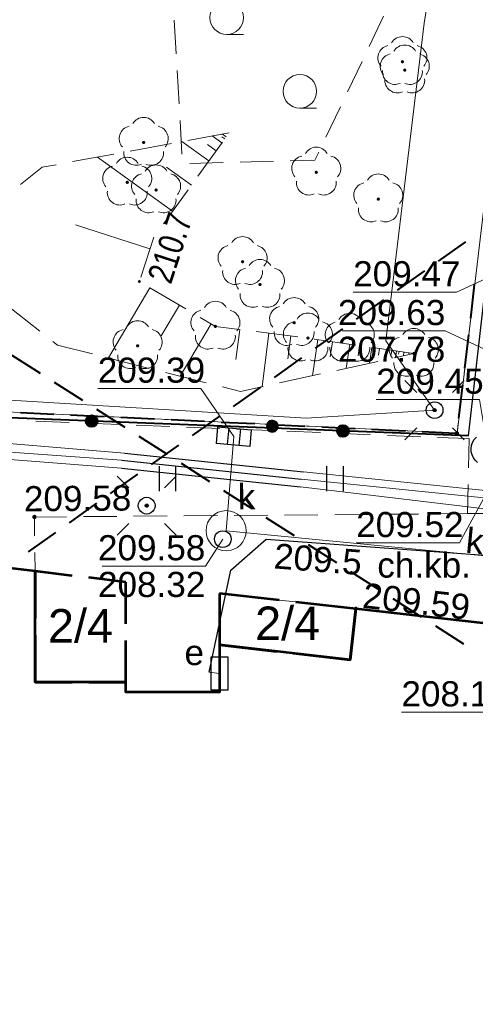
# Model space of a CAD drawing. Header units: metres. Extents: x 7419414 to 7419803, y 5549484 to 5549731.
# Tile 44 of 102: x 7419564 to 7419577, y 5549507 to 5549537. Entities that reach past the tile are written whole.
import ezdxf
from ezdxf.enums import TextEntityAlignment as Align

# ---------------------------------------------------------------- set-up
doc = ezdxf.new("R2010")
doc.units = ezdxf.units.M
doc.header["$MEASUREMENT"] = 0
doc.layers.get('0').update_dxf_attribs({"color": 250})
for name, color, linetype, lineweight in [('BUBZ01', 250, 'Continuous', 0), ('BUBZ01_1', 250, 'Continuous', 0), ('EGBA', 7, 'Continuous', 53), ('EGBA_O', 7, 'Continuous', 53), ('EGBN', 7, 'Continuous', 13), ('EGBU', 7, 'Continuous', 53), ('EGDE', 7, 'Continuous', 13), ('EGUG', 96, 'Continuous', 13), ('GUPPRZ_O', 7, 'Continuous', 13), ('KTOK05_01', 18, 'Continuous', 30), ('LINIE ROZGRANICZAJĄCE MPZP', 212, 'Continuous', 0), ('OBOP02_01', 96, 'Continuous', 13), ('OTKC', 7, 'Continuous', 13), ('OTKC_O', 7, 'Continuous', 13), ('OTOO', 7, 'Continuous', 30), ('OTRS_O', 7, 'Continuous', 13), ('OTZT', 7, 'Continuous', 13), ('PTTL05', 18, 'Continuous', 13), ('RTPW01', 250, 'Continuous', 0), ('SUEP', 1, 'Continuous', 13), ('SUES_O', 1, 'Continuous', 13), ('SUKP', 36, 'Continuous', 13), ('SUKP_O', 36, 'Continuous', 13), ('SULO', 7, 'Continuous', 30), ('SUPK', 7, 'Continuous', 13), ('SUPW_O', 7, 'Continuous', 13)]:
    doc.layers.add(name, color=color, linetype=linetype, lineweight=lineweight)
doc.styles.add('Arial', font='arial.ttf')

# ---------------------------------------------------------------- blocks, each defined once
blk = doc.blocks.new('OBOP02_01_1')
at = {"layer": 'OBOP02_01', "linetype": 'Continuous', "lineweight": 13}
h = blk.add_hatch(color=96, dxfattribs=at)
edge = h.paths.add_edge_path()
edge.add_arc((0, 0), 0.005, 0, 360)
at = {"layer": 'OBOP02_01', "color": 96, "linetype": 'Continuous', "lineweight": 13}
for centre, start, end in [((0, 0.0375), 30.1471, 149.8529), ((-0.0357, 0.0116), 102.1471, 221.8529), ((0.0357, 0.0116), 318.1471, 77.8529), ((-0.022, -0.0303), 174.1472, 293.8529), ((0.022, -0.0303), 246.1471, 5.8529)]:
    blk.add_arc(centre, 0.0375, start, end, dxfattribs=at)
blk = doc.blocks.new('PTTL05_01')
at = {"layer": 'PTTL05', "color": 250, "linetype": 'Continuous', "lineweight": 13}
blk.add_line((0, -0.05), (0.05, -0.05), dxfattribs=at)
at = {"color": 250, "linetype": 'Continuous', "lineweight": 13}
blk.add_wipeout([(0.05, 0), (0.0499, 0.0031), (0.0496, 0.0063), (0.0491, 0.0094), (0.0484, 0.0124), (0.0476, 0.0155), (0.0465, 0.0184), (0.0452, 0.0213), (0.0438, 0.0241), (0.0422, 0.0268), (0.0405, 0.0294), (0.0385, 0.0319), (0.0364, 0.0342), (0.0342, 0.0364), (0.0319, 0.0385), (0.0294, 0.0405), (0.0268, 0.0422), (0.0241, 0.0438), (0.0213, 0.0452), (0.0184, 0.0465), (0.0155, 0.0476), (0.0124, 0.0484), (0.0094, 0.0491), (0.0063, 0.0496), (0.0031, 0.0499), (0, 0.05), (-0.0031, 0.0499), (-0.0063, 0.0496), (-0.0094, 0.0491), (-0.0124, 0.0484), (-0.0155, 0.0476), (-0.0184, 0.0465), (-0.0213, 0.0452), (-0.0241, 0.0438), (-0.0268, 0.0422), (-0.0294, 0.0405), (-0.0319, 0.0385), (-0.0342, 0.0364), (-0.0364, 0.0342), (-0.0385, 0.0319), (-0.0405, 0.0294), (-0.0422, 0.0268), (-0.0438, 0.0241), (-0.0452, 0.0213), (-0.0465, 0.0184), (-0.0476, 0.0155), (-0.0484, 0.0124), (-0.0491, 0.0094), (-0.0496, 0.0063), (-0.0499, 0.0031), (-0.05, 0), (-0.0499, -0.0031), (-0.0496, -0.0063), (-0.0491, -0.0094), (-0.0484, -0.0124), (-0.0476, -0.0155), (-0.0465, -0.0184), (-0.0452, -0.0213), (-0.0438, -0.0241), (-0.0422, -0.0268), (-0.0405, -0.0294), (-0.0385, -0.0319), (-0.0364, -0.0342), (-0.0342, -0.0364), (-0.0319, -0.0385), (-0.0294, -0.0405), (-0.0268, -0.0422), (-0.0241, -0.0438), (-0.0213, -0.0452), (-0.0184, -0.0465), (-0.0155, -0.0476), (-0.0124, -0.0484), (-0.0094, -0.0491), (-0.0063, -0.0496), (-0.0031, -0.0499), (0, -0.05), (0.0031, -0.0499), (0.0063, -0.0496), (0.0094, -0.0491), (0.0124, -0.0484), (0.0155, -0.0476), (0.0184, -0.0465), (0.0213, -0.0452), (0.0241, -0.0438), (0.0268, -0.0422), (0.0294, -0.0405), (0.0319, -0.0385), (0.0342, -0.0364), (0.0364, -0.0342), (0.0385, -0.0319), (0.0405, -0.0294), (0.0422, -0.0268), (0.0438, -0.0241), (0.0452, -0.0213), (0.0465, -0.0184), (0.0476, -0.0155), (0.0484, -0.0124), (0.0491, -0.0094), (0.0496, -0.0063)], dxfattribs=at).dxf.layer = 'PTTL05'
at = {"layer": 'PTTL05', "color": 250, "linetype": 'Continuous', "lineweight": 13}
blk.add_circle((0, 0), 0.05, dxfattribs=at)
blk = doc.blocks.new('RTPW01')
at = {"layer": 'RTPW01', "linetype": 'Continuous', "lineweight": 13}
h = blk.add_hatch(color=250, dxfattribs=at)
edge = h.paths.add_edge_path()
edge.add_arc((0, 0), 0.0045, 0, 360)

msp = doc.modelspace()

# ---------------------------------------------------------------- hatches: boundary and pattern name
at = {"linetype": 'Continuous'}
for points in [[(7419576.232, 5549525.115), (7419576.22, 5549525.116), (7419576.21, 5549525.12), (7419576.2, 5549525.126), (7419576.193, 5549525.134), (7419576.188, 5549525.144), (7419576.185, 5549525.154), (7419576.185, 5549525.166), (7419576.189, 5549525.178), (7419576.195, 5549525.189), (7419576.206, 5549525.198), (7419576.217, 5549525.203), (7419576.229, 5549525.205), (7419576.242, 5549525.203), (7419576.251, 5549525.2), (7419576.26, 5549525.193), (7419576.268, 5549525.184), (7419576.273, 5549525.173), (7419576.275, 5549525.161), (7419576.274, 5549525.152), (7419576.271, 5549525.141), (7419576.263, 5549525.13), (7419576.255, 5549525.122), (7419576.244, 5549525.117)], [(7419571.379, 5549524.505), (7419571.334, 5549524.514), (7419571.293, 5549524.534), (7419571.259, 5549524.564), (7419571.233, 5549524.602), (7419571.218, 5549524.645), (7419571.215, 5549524.691), (7419571.224, 5549524.736), (7419571.244, 5549524.777), (7419571.274, 5549524.811), (7419571.312, 5549524.837), (7419571.355, 5549524.852), (7419571.401, 5549524.855), (7419571.446, 5549524.846), (7419571.487, 5549524.826), (7419571.521, 5549524.796), (7419571.547, 5549524.758), (7419571.562, 5549524.715), (7419571.565, 5549524.669), (7419571.556, 5549524.624), (7419571.536, 5549524.583), (7419571.506, 5549524.549), (7419571.468, 5549524.523), (7419571.425, 5549524.508)], [(7419576.9, 5549524.425), (7419576.886, 5549524.427), (7419576.874, 5549524.434), (7419576.864, 5549524.444), (7419576.857, 5549524.456), (7419576.855, 5549524.47), (7419576.857, 5549524.484), (7419576.864, 5549524.496), (7419576.874, 5549524.506), (7419576.886, 5549524.513), (7419576.9, 5549524.515), (7419576.914, 5549524.513), (7419576.926, 5549524.506), (7419576.936, 5549524.496), (7419576.943, 5549524.484), (7419576.945, 5549524.47), (7419576.943, 5549524.456), (7419576.936, 5549524.444), (7419576.926, 5549524.434), (7419576.914, 5549524.427)], [(7419567.642, 5549522.265), (7419567.63, 5549522.266), (7419567.62, 5549522.27), (7419567.61, 5549522.276), (7419567.603, 5549522.284), (7419567.598, 5549522.294), (7419567.595, 5549522.304), (7419567.595, 5549522.316), (7419567.599, 5549522.328), (7419567.605, 5549522.339), (7419567.616, 5549522.348), (7419567.627, 5549522.353), (7419567.639, 5549522.355), (7419567.652, 5549522.353), (7419567.661, 5549522.35), (7419567.67, 5549522.343), (7419567.678, 5549522.334), (7419567.683, 5549522.323), (7419567.685, 5549522.311), (7419567.684, 5549522.302), (7419567.681, 5549522.291), (7419567.673, 5549522.28), (7419567.665, 5549522.272), (7419567.654, 5549522.267)], [(7419564.29, 5549521.925), (7419564.278, 5549521.927), (7419564.268, 5549521.931), (7419564.258, 5549521.938), (7419564.251, 5549521.948), (7419564.247, 5549521.958), (7419564.245, 5549521.97), (7419564.247, 5549521.982), (7419564.251, 5549521.993), (7419564.258, 5549522.002), (7419564.268, 5549522.009), (7419564.278, 5549522.013), (7419564.29, 5549522.015), (7419564.302, 5549522.013), (7419564.312, 5549522.009), (7419564.322, 5549522.002), (7419564.329, 5549521.993), (7419564.333, 5549521.982), (7419564.335, 5549521.97), (7419564.333, 5549521.958), (7419564.329, 5549521.948), (7419564.322, 5549521.938), (7419564.312, 5549521.931), (7419564.302, 5549521.927)], [(7419573.88, 5549519.185), (7419573.868, 5549519.187), (7419573.858, 5549519.191), (7419573.848, 5549519.198), (7419573.841, 5549519.208), (7419573.837, 5549519.218), (7419573.835, 5549519.23), (7419573.837, 5549519.242), (7419573.841, 5549519.253), (7419573.848, 5549519.262), (7419573.858, 5549519.269), (7419573.868, 5549519.273), (7419573.88, 5549519.275), (7419573.892, 5549519.273), (7419573.903, 5549519.269), (7419573.912, 5549519.262), (7419573.919, 5549519.253), (7419573.923, 5549519.242), (7419573.925, 5549519.23), (7419573.923, 5549519.218), (7419573.919, 5549519.208), (7419573.912, 5549519.198), (7419573.903, 5549519.191), (7419573.892, 5549519.187)]]:
    msp.add_hatch(color=0, dxfattribs=at).paths.add_polyline_path(points)
at = {"layer": 'KTOK05_01', "linetype": 'Continuous', "lineweight": 40}
h = msp.add_hatch(color=250, dxfattribs=at)
edge = h.paths.add_edge_path()
edge.add_arc((7419565.999, 5549524.833), 0.17, 0, 360)
h = msp.add_hatch(color=250, dxfattribs=at)
edge = h.paths.add_edge_path()
edge.add_arc((7419573.493, 5549524.538), 0.17, 0, 360)

# ---------------------------------------------------------------- linework, layer by layer
at = {"color": 150, "linetype": 'Continuous', "lineweight": 40}
for p, q in [((7419563.615, 5549526.806), (7419564.457, 5549526.268)), ((7419564.879, 5549525.998), (7419565.721, 5549525.46)), ((7419566.142, 5549525.19), (7419566.985, 5549524.652)), ((7419567.406, 5549524.382), (7419568.249, 5549523.843)), ((7419568.67, 5549523.574), (7419569.512, 5549523.035)), ((7419569.934, 5549522.766), (7419570.776, 5549522.227)), ((7419571.197, 5549521.958), (7419572.04, 5549521.419)), ((7419572.461, 5549521.15), (7419573.304, 5549520.611)), ((7419573.725, 5549520.342), (7419574.567, 5549519.803)), ((7419574.988, 5549519.534), (7419575.831, 5549518.995)), ((7419576.252, 5549518.726), (7419577.095, 5549518.187))]:
    msp.add_line(p, q, dxfattribs=at)
at = {"color": 0, "linetype": 'Continuous'}
for p, q in [((7419575.346, 5549526.044), (7419575.7, 5549525.69)), ((7419577.114, 5549526.044), (7419576.76, 5549525.69)), ((7419570.088, 5549524.635), (7419570.043, 5549524.137)), ((7419570.437, 5549524.603), (7419570.392, 5549524.105)), ((7419575.346, 5549524.276), (7419575.7, 5549524.63)), ((7419577.114, 5549524.276), (7419576.76, 5549524.63)), ((7419568.008, 5549523.491), (7419568.008, 5549522.741)), ((7419568.508, 5549522.741), (7419568.508, 5549523.491)), ((7419573.008, 5549523.491), (7419573.008, 5549522.741)), ((7419573.508, 5549522.741), (7419573.508, 5549523.491)), ((7419566.756, 5549523.194), (7419567.11, 5549522.84)), ((7419568.524, 5549523.194), (7419568.17, 5549522.84)), ((7419566.756, 5549521.426), (7419567.11, 5549521.78)), ((7419568.524, 5549521.426), (7419568.17, 5549521.78))]:
    msp.add_line(p, q, dxfattribs=at)
at = {"color": 0, "linetype": 'Continuous', "flags": 128}
for points in [[(7419576.23, 5549525.41), (7419576.295, 5549525.401), (7419576.355, 5549525.377), (7419576.407, 5549525.337), (7419576.447, 5549525.285), (7419576.471, 5549525.225), (7419576.48, 5549525.16), (7419576.471, 5549525.095), (7419576.447, 5549525.035), (7419576.407, 5549524.983), (7419576.355, 5549524.943), (7419576.295, 5549524.919), (7419576.23, 5549524.91), (7419576.165, 5549524.919), (7419576.105, 5549524.943), (7419576.053, 5549524.983), (7419576.013, 5549525.035), (7419575.989, 5549525.095), (7419575.98, 5549525.16), (7419575.989, 5549525.225), (7419576.013, 5549525.285), (7419576.053, 5549525.337), (7419576.105, 5549525.377), (7419576.165, 5549525.401), (7419576.23, 5549525.41)], [(7419576.229, 5549525.205), (7419576.242, 5549525.203), (7419576.251, 5549525.2), (7419576.26, 5549525.193), (7419576.268, 5549525.184), (7419576.273, 5549525.173), (7419576.275, 5549525.161), (7419576.274, 5549525.152), (7419576.271, 5549525.141), (7419576.263, 5549525.13), (7419576.255, 5549525.122), (7419576.244, 5549525.117), (7419576.232, 5549525.115), (7419576.22, 5549525.116), (7419576.21, 5549525.12), (7419576.2, 5549525.126), (7419576.193, 5549525.134), (7419576.188, 5549525.144), (7419576.185, 5549525.154), (7419576.185, 5549525.166), (7419576.189, 5549525.178), (7419576.195, 5549525.189), (7419576.206, 5549525.198), (7419576.217, 5549525.203), (7419576.229, 5549525.205)], [(7419571.215, 5549524.691), (7419571.218, 5549524.645), (7419571.233, 5549524.602), (7419571.259, 5549524.564), (7419571.293, 5549524.534), (7419571.334, 5549524.514), (7419571.379, 5549524.505), (7419571.425, 5549524.508), (7419571.468, 5549524.523), (7419571.506, 5549524.549), (7419571.536, 5549524.583), (7419571.556, 5549524.624), (7419571.565, 5549524.669), (7419571.562, 5549524.715), (7419571.547, 5549524.758), (7419571.521, 5549524.796), (7419571.487, 5549524.826), (7419571.446, 5549524.846), (7419571.401, 5549524.855), (7419571.355, 5549524.852), (7419571.312, 5549524.837), (7419571.274, 5549524.811), (7419571.244, 5549524.777), (7419571.224, 5549524.736), (7419571.215, 5549524.691)], [(7419569.765, 5549524.664), (7419570.76, 5549524.574), (7419570.715, 5549524.076), (7419569.72, 5549524.166), (7419569.765, 5549524.664)], [(7419576.9, 5549524.425), (7419576.914, 5549524.427), (7419576.926, 5549524.434), (7419576.936, 5549524.444), (7419576.943, 5549524.456), (7419576.945, 5549524.47), (7419576.943, 5549524.484), (7419576.936, 5549524.496), (7419576.926, 5549524.506), (7419576.914, 5549524.513), (7419576.9, 5549524.515), (7419576.886, 5549524.513), (7419576.874, 5549524.506), (7419576.864, 5549524.496), (7419576.857, 5549524.484), (7419576.855, 5549524.47), (7419576.857, 5549524.456), (7419576.864, 5549524.444), (7419576.874, 5549524.434), (7419576.886, 5549524.427), (7419576.9, 5549524.425)], [(7419567.64, 5549522.56), (7419567.705, 5549522.551), (7419567.765, 5549522.527), (7419567.817, 5549522.487), (7419567.857, 5549522.435), (7419567.881, 5549522.375), (7419567.89, 5549522.31), (7419567.881, 5549522.245), (7419567.857, 5549522.185), (7419567.817, 5549522.133), (7419567.765, 5549522.093), (7419567.705, 5549522.069), (7419567.64, 5549522.06), (7419567.575, 5549522.069), (7419567.515, 5549522.093), (7419567.463, 5549522.133), (7419567.423, 5549522.185), (7419567.399, 5549522.245), (7419567.39, 5549522.31), (7419567.399, 5549522.375), (7419567.423, 5549522.435), (7419567.463, 5549522.487), (7419567.515, 5549522.527), (7419567.575, 5549522.551), (7419567.64, 5549522.56)], [(7419567.639, 5549522.355), (7419567.652, 5549522.353), (7419567.661, 5549522.35), (7419567.67, 5549522.343), (7419567.678, 5549522.334), (7419567.683, 5549522.323), (7419567.685, 5549522.311), (7419567.684, 5549522.302), (7419567.681, 5549522.291), (7419567.673, 5549522.28), (7419567.665, 5549522.272), (7419567.654, 5549522.267), (7419567.642, 5549522.265), (7419567.63, 5549522.266), (7419567.62, 5549522.27), (7419567.61, 5549522.276), (7419567.603, 5549522.284), (7419567.598, 5549522.294), (7419567.595, 5549522.304), (7419567.595, 5549522.316), (7419567.599, 5549522.328), (7419567.605, 5549522.339), (7419567.616, 5549522.348), (7419567.627, 5549522.353), (7419567.639, 5549522.355)], [(7419564.245, 5549521.97), (7419564.247, 5549521.958), (7419564.251, 5549521.948), (7419564.258, 5549521.938), (7419564.268, 5549521.931), (7419564.278, 5549521.927), (7419564.29, 5549521.925), (7419564.302, 5549521.927), (7419564.312, 5549521.931), (7419564.322, 5549521.938), (7419564.329, 5549521.948), (7419564.333, 5549521.958), (7419564.335, 5549521.97), (7419564.333, 5549521.982), (7419564.329, 5549521.993), (7419564.322, 5549522.002), (7419564.312, 5549522.009), (7419564.302, 5549522.013), (7419564.29, 5549522.015), (7419564.278, 5549522.013), (7419564.268, 5549522.009), (7419564.258, 5549522.002), (7419564.251, 5549521.993), (7419564.247, 5549521.982), (7419564.245, 5549521.97)], [(7419569.91, 5549521.56), (7419569.975, 5549521.551), (7419570.035, 5549521.527), (7419570.087, 5549521.487), (7419570.127, 5549521.435), (7419570.151, 5549521.375), (7419570.16, 5549521.31), (7419570.151, 5549521.245), (7419570.127, 5549521.185), (7419570.087, 5549521.133), (7419570.035, 5549521.093), (7419569.975, 5549521.069), (7419569.91, 5549521.06), (7419569.845, 5549521.069), (7419569.785, 5549521.093), (7419569.733, 5549521.133), (7419569.693, 5549521.185), (7419569.669, 5549521.245), (7419569.66, 5549521.31), (7419569.669, 5549521.375), (7419569.693, 5549521.435), (7419569.733, 5549521.487), (7419569.785, 5549521.527), (7419569.845, 5549521.551), (7419569.91, 5549521.56)], [(7419573.835, 5549519.23), (7419573.837, 5549519.218), (7419573.841, 5549519.208), (7419573.848, 5549519.198), (7419573.858, 5549519.191), (7419573.868, 5549519.187), (7419573.88, 5549519.185), (7419573.892, 5549519.187), (7419573.903, 5549519.191), (7419573.912, 5549519.198), (7419573.919, 5549519.208), (7419573.923, 5549519.218), (7419573.925, 5549519.23), (7419573.923, 5549519.242), (7419573.919, 5549519.253), (7419573.912, 5549519.262), (7419573.903, 5549519.269), (7419573.892, 5549519.273), (7419573.88, 5549519.275), (7419573.868, 5549519.273), (7419573.858, 5549519.269), (7419573.848, 5549519.262), (7419573.841, 5549519.253), (7419573.837, 5549519.242), (7419573.835, 5549519.23)], [(7419569.56, 5549517.8), (7419570.06, 5549517.8), (7419570.06, 5549516.8), (7419569.56, 5549516.8), (7419569.56, 5549517.8)]]:
    msp.add_lwpolyline(points, close=True, dxfattribs=at)
msp.add_lwpolyline([(7419577.511, 5549523.597), (7419577.442, 5549523.663), (7419577.387, 5549523.74), (7419577.348, 5549523.826), (7419577.325, 5549523.919), (7419577.321, 5549524.014), (7419577.334, 5549524.108), (7419577.365, 5549524.198), (7419577.413, 5549524.28), (7419577.475, 5549524.352)], dxfattribs=at)
at = {"layer": 'BUBZ01', "color": 250, "linetype": 'Continuous', "lineweight": 13}
for p, q in [((7419570.1, 5549533.44), (7419568.871, 5549533.213)), ((7419568.379, 5549533.122), (7419567.15, 5549532.895)), ((7419569.166, 5549532.145), (7419569.897, 5549533.159)), ((7419566.658, 5549532.805), (7419565.429, 5549532.578)), ((7419568.143, 5549530.726), (7419568.874, 5549531.74)), ((7419568.808, 5549528.181), (7419567.731, 5549528.816)), ((7419563.469, 5549528.296), (7419564.45, 5549527.52)), ((7419572.146, 5549527.349), (7419570.906, 5549527.506)), ((7419573.878, 5549527.102), (7419572.641, 5549527.282)), ((7419575.61, 5549526.85), (7419574.373, 5549527.03)), ((7419575.024, 5549526.722), (7419575.61, 5549526.85)), ((7419566.506, 5549526.714), (7419567.717, 5549526.408)), ((7419573.314, 5549526.348), (7419574.535, 5549526.615)), ((7419568.202, 5549526.286), (7419569.414, 5549525.979)), ((7419571.604, 5549525.974), (7419572.826, 5549526.241))]:
    msp.add_line(p, q, dxfattribs=at)
at = {"layer": 'BUBZ01', "color": 250, "linetype": 'Continuous', "lineweight": 13, "flags": 128}
for points in [[(7419564.937, 5549532.487), (7419564.52, 5549532.41), (7419563.878, 5549531.891)], [(7419567.463, 5549529.132), (7419567.85, 5549530.32), (7419567.85, 5549530.32)], [(7419570.41, 5549527.569), (7419569.69, 5549527.66), (7419569.238, 5549527.927)], [(7419564.842, 5549527.21), (7419564.98, 5549527.1), (7419566.021, 5549526.837)], [(7419569.899, 5549525.857), (7419570.44, 5549525.72), (7419571.116, 5549525.868)]]:
    msp.add_lwpolyline(points, dxfattribs=at)
at = {"layer": 'BUBZ01_1', "color": 250, "linetype": 'Continuous', "lineweight": 13}
for p, q in [((7419569.597, 5549533.347), (7419569.884, 5549533.14)), ((7419569.884, 5549533.322), (7419569.97, 5549533.26)), ((7419569.899, 5549533.403), (7419570.013, 5549533.32)), ((7419568.69, 5549533.18), (7419569.494, 5549532.6)), ((7419569.452, 5549533.086), (7419569.711, 5549532.9)), ((7419566.173, 5549532.715), (7419568.413, 5549531.1)), ((7419568.228, 5549532.418), (7419568.975, 5549531.88)), ((7419565.516, 5549530.696), (7419567.737, 5549529.973)), ((7419566.497, 5549526.717), (7419567.735, 5549528.814)), ((7419568.076, 5549527.374), (7419568.618, 5549528.293)), ((7419568.643, 5549526.174), (7419569.564, 5549527.734)), ((7419570.303, 5549526.676), (7419570.416, 5549527.568)), ((7419571.085, 5549525.861), (7419571.288, 5549527.457)), ((7419571.855, 5549526.692), (7419571.942, 5549527.374)), ((7419572.587, 5549526.189), (7419572.744, 5549527.267)), ((7419573.118, 5549526.747), (7419573.185, 5549527.203)), ((7419573.595, 5549526.41), (7419573.699, 5549527.128)), ((7419573.949, 5549526.781), (7419573.993, 5549527.085)), ((7419574.292, 5549526.562), (7419574.361, 5549527.032)), ((7419574.553, 5549526.806), (7419574.581, 5549527)), ((7419574.757, 5549526.664), (7419574.802, 5549526.968)), ((7419574.93, 5549526.822), (7419574.949, 5549526.946)), ((7419575.067, 5549526.731), (7419575.096, 5549526.925)), ((7419575.157, 5549526.831), (7419575.169, 5549526.914)), ((7419575.3, 5549526.782), (7419575.316, 5549526.893)), ((7419575.459, 5549526.844), (7419575.463, 5549526.871))]:
    msp.add_line(p, q, dxfattribs=at)
at = {"layer": 'EGBA', "color": 250, "linetype": 'Continuous', "lineweight": 53}
for p, q in [((7419565.417, 5549520.219), (7419564.31, 5549520.35)), ((7419564.31, 5549520.35), (7419564.31, 5549518.945)), ((7419567.02, 5549520.03), (7419565.913, 5549520.161)), ((7419567.02, 5549518.785), (7419567.02, 5549520.03)), ((7419571.597, 5549519.488), (7419569.81, 5549519.69)), ((7419569.81, 5549519.69), (7419569.81, 5549518.15)), ((7419573.88, 5549519.23), (7419572.093, 5549519.432)), ((7419573.71, 5549517.71), (7419573.88, 5549519.23)), ((7419564.31, 5549518.445), (7419564.31, 5549517.04)), ((7419567.02, 5549517.04), (7419567.02, 5549518.285)), ((7419569.81, 5549518.15), (7419571.512, 5549517.958)), ((7419572.008, 5549517.902), (7419573.71, 5549517.71)), ((7419564.31, 5549517.04), (7419565.415, 5549517.04)), ((7419565.915, 5549517.04), (7419567.02, 5549517.04))]:
    msp.add_line(p, q, dxfattribs=at)
at = {"layer": 'EGBN', "color": 250, "linetype": 'Continuous', "lineweight": 13, "flags": 128}
msp.add_lwpolyline([(7419575.864, 5549494.402), (7419575.33, 5549496.62), (7419572.33, 5549496.6), (7419572.32, 5549498.5), (7419576.52, 5549498.52), (7419576.51, 5549501.72), (7419578.43, 5549501.72), (7419578.46, 5549518.71), (7419573.88, 5549519.23), (7419573.71, 5549517.71), (7419569.81, 5549518.15), (7419569.81, 5549516.74), (7419567.02, 5549516.74), (7419567.02, 5549517.04), (7419564.31, 5549517.04), (7419564.31, 5549520.35), (7419558.41, 5549521.05), (7419558.392, 5549495.305)], dxfattribs=at)
at = {"layer": 'EGBU', "color": 250, "linetype": 'Continuous', "lineweight": 53, "flags": 128}
msp.add_lwpolyline([(7419575.864, 5549494.402), (7419575.33, 5549496.62), (7419572.33, 5549496.6), (7419572.32, 5549498.5), (7419578.42, 5549498.53), (7419578.46, 5549518.71), (7419573.88, 5549519.23), (7419573.71, 5549517.71), (7419569.81, 5549518.15), (7419569.81, 5549516.74), (7419567.02, 5549516.74), (7419567.02, 5549517.04), (7419564.31, 5549517.04), (7419564.31, 5549520.35), (7419558.41, 5549521.05), (7419558.388, 5549495.305)], dxfattribs=at)
at = {"layer": 'EGDE', "color": 250, "linetype": 'Continuous', "lineweight": 0, "flags": 128}
msp.add_lwpolyline([(7419584.48, 5549588.54), (7419590.93, 5549644.33), (7419562.5, 5549640.55), (7419548.95, 5549525.8), (7419576.9, 5549524.47), (7419583.97, 5549584.15), (7419584.48, 5549588.54)], close=True, dxfattribs=at)
msp.add_lwpolyline([(7419614.422, 5549585.169), (7419584.48, 5549588.54), (7419583.97, 5549584.15), (7419576.9, 5549524.47), (7419548.95, 5549525.8), (7419545.1, 5549496.74), (7419545.083, 5549495.993)], dxfattribs=at)
at = {"layer": 'EGUG', "color": 96, "linetype": 'Continuous', "lineweight": 13}
for p, q in [((7419577.347, 5549528.242), (7419577.406, 5549528.739)), ((7419577.406, 5549528.739), (7419577.347, 5549528.242)), ((7419577.229, 5549527.249), (7419577.288, 5549527.746)), ((7419577.288, 5549527.746), (7419577.229, 5549527.249)), ((7419577.112, 5549526.256), (7419577.17, 5549526.753)), ((7419577.17, 5549526.753), (7419577.112, 5549526.256)), ((7419576.994, 5549525.263), (7419577.053, 5549525.76)), ((7419577.053, 5549525.76), (7419576.994, 5549525.263)), ((7419564.174, 5549525.076), (7419564.673, 5549525.052)), ((7419564.673, 5549525.052), (7419564.174, 5549525.076)), ((7419565.172, 5549525.028), (7419565.672, 5549525.004)), ((7419565.672, 5549525.004), (7419565.172, 5549525.028)), ((7419566.171, 5549524.981), (7419566.671, 5549524.957)), ((7419566.671, 5549524.957), (7419566.171, 5549524.981)), ((7419567.17, 5549524.933), (7419567.67, 5549524.909)), ((7419567.67, 5549524.909), (7419567.17, 5549524.933)), ((7419568.169, 5549524.885), (7419568.669, 5549524.862)), ((7419568.669, 5549524.862), (7419568.169, 5549524.885)), ((7419569.168, 5549524.838), (7419569.667, 5549524.814)), ((7419569.667, 5549524.814), (7419569.168, 5549524.838)), ((7419570.167, 5549524.79), (7419570.666, 5549524.767)), ((7419570.666, 5549524.767), (7419570.167, 5549524.79)), ((7419576.9, 5549524.47), (7419576.935, 5549524.767)), ((7419576.935, 5549524.767), (7419576.9, 5549524.47)), ((7419571.166, 5549524.743), (7419571.665, 5549524.719)), ((7419571.665, 5549524.719), (7419571.166, 5549524.743)), ((7419572.165, 5549524.695), (7419572.664, 5549524.672)), ((7419572.664, 5549524.672), (7419572.165, 5549524.695)), ((7419573.163, 5549524.648), (7419573.663, 5549524.624)), ((7419573.663, 5549524.624), (7419573.163, 5549524.648)), ((7419574.162, 5549524.6), (7419574.662, 5549524.577)), ((7419574.662, 5549524.577), (7419574.162, 5549524.6)), ((7419575.161, 5549524.553), (7419575.661, 5549524.529)), ((7419575.661, 5549524.529), (7419575.161, 5549524.553)), ((7419576.16, 5549524.505), (7419576.9, 5549524.47)), ((7419576.9, 5549524.47), (7419576.16, 5549524.505))]:
    msp.add_line(p, q, dxfattribs=at)
at = {"layer": 'GUPPRZ_O', "color": 5, "linetype": 'Continuous', "lineweight": 13, "flags": 128}
for points in [[(7419578.5, 5549529.43), (7419576.88, 5549528.685), (7419573.8, 5549528.685)], [(7419577.82, 5549523.99), (7419577.57, 5549525.477), (7419574.49, 5549525.477)], [(7419578.67, 5549524.32), (7419576.97, 5549521.197), (7419573.89, 5549521.197)], [(7419578.46, 5549517.25), (7419578.32, 5549516.145), (7419575.24, 5549516.145)]]:
    msp.add_lwpolyline(points, dxfattribs=at)
at = {"layer": 'GUPPRZ_O', "color": 36, "linetype": 'Continuous', "lineweight": 13, "flags": 128}
for points in [[(7419581.39, 5549525.27), (7419576.55, 5549527.526), (7419573.47, 5549527.526)], [(7419570.24, 5549524.37), (7419569.26, 5549525.807), (7419566.18, 5549525.807)], [(7419569.91, 5549521.31), (7419569.39, 5549520.506), (7419566.31, 5549520.506)]]:
    msp.add_lwpolyline(points, dxfattribs=at)
at = {"layer": 'KTOK05_01', "color": 250, "linetype": 'Continuous', "lineweight": 40, "flags": 128}
msp.add_lwpolyline([(7419577.24, 5549524.39), (7419549.35, 5549525.49), (7419548.29, 5549525.95), (7419538.08, 5549526.41), (7419536.23, 5549513.54), (7419534.211, 5549496.555)], dxfattribs=at)
at = {"layer": 'KTOK05_01', "color": 250, "linetype": 'Continuous', "lineweight": 40}
for centre, radius in [((7419565.999, 5549524.833), 0.175), ((7419565.999, 5549524.833), 0.17), ((7419573.493, 5549524.538), 0.175), ((7419573.493, 5549524.538), 0.17)]:
    msp.add_circle(centre, radius, dxfattribs=at)
at = {"layer": 'LINIE ROZGRANICZAJĄCE MPZP', "color": 1, "linetype": 'Continuous', "lineweight": 40}
for p, q in [((7419577.156, 5549530.187), (7419576.34, 5549529.609)), ((7419575.933, 5549529.319), (7419575.117, 5549528.741)), ((7419574.709, 5549528.452), (7419573.893, 5549527.874)), ((7419573.485, 5549527.584), (7419572.669, 5549527.006)), ((7419572.262, 5549526.717), (7419571.446, 5549526.138)), ((7419571.038, 5549525.849), (7419570.222, 5549525.271)), ((7419569.814, 5549524.982), (7419568.999, 5549524.403)), ((7419568.591, 5549524.114), (7419567.775, 5549523.536)), ((7419567.367, 5549523.246), (7419566.551, 5549522.668)), ((7419566.143, 5549522.379), (7419565.328, 5549521.8)), ((7419564.92, 5549521.511), (7419564.104, 5549520.933))]:
    msp.add_line(p, q, dxfattribs=at)
at = {"layer": 'LINIE ROZGRANICZAJĄCE MPZP', "color": 212, "linetype": 'Continuous', "lineweight": 40}
for p, q in [((7419577.306, 5549527.903), (7419577.424, 5549528.896)), ((7419577.13, 5549526.414), (7419577.247, 5549527.407)), ((7419576.954, 5549524.924), (7419577.071, 5549525.917)), ((7419563.872, 5549525.09), (7419564.871, 5549525.042)), ((7419565.37, 5549525.019), (7419566.369, 5549524.971)), ((7419566.869, 5549524.947), (7419567.868, 5549524.9)), ((7419568.367, 5549524.876), (7419569.366, 5549524.829)), ((7419569.865, 5549524.805), (7419570.864, 5549524.757)), ((7419571.364, 5549524.733), (7419572.363, 5549524.686)), ((7419572.862, 5549524.662), (7419573.861, 5549524.615)), ((7419574.36, 5549524.591), (7419575.359, 5549524.543)), ((7419575.859, 5549524.52), (7419576.857, 5549524.472))]:
    msp.add_line(p, q, dxfattribs=at)
at = {"layer": 'OTKC', "color": 250, "linetype": 'Continuous', "lineweight": 13}
for p, q in [((7419564.29, 5549521.97), (7419565.25, 5549521.977)), ((7419564.297, 5549521.41), (7419564.29, 5549521.97)), ((7419565.75, 5549521.981), (7419566.75, 5549521.989)), ((7419567.25, 5549521.993), (7419568.25, 5549522.001)), ((7419568.75, 5549522.005), (7419569.75, 5549522.012)), ((7419570.25, 5549522.016), (7419571.25, 5549522.024)), ((7419571.75, 5549522.028), (7419572.75, 5549522.035)), ((7419573.25, 5549522.039), (7419574.25, 5549522.047)), ((7419574.75, 5549522.051), (7419575.75, 5549522.059)), ((7419576.25, 5549522.063), (7419577.21, 5549522.07)), ((7419577.21, 5549522.07), (7419578.02, 5549522.077)), ((7419564.31, 5549520.35), (7419564.303, 5549520.91)), ((7419565.417, 5549520.219), (7419564.31, 5549520.35)), ((7419567.02, 5549520.03), (7419565.913, 5549520.161)), ((7419567.02, 5549518.785), (7419567.02, 5549520.03)), ((7419570.851, 5549519.572), (7419569.81, 5549519.69)), ((7419569.81, 5549519.69), (7419569.81, 5549519.17)), ((7419572.342, 5549519.404), (7419571.348, 5549519.516)), ((7419573.88, 5549519.23), (7419572.839, 5549519.348)), ((7419575.111, 5549519.09), (7419573.88, 5549519.23)), ((7419576.602, 5549518.921), (7419575.608, 5549519.034)), ((7419569.81, 5549518.67), (7419569.81, 5549518.15)), ((7419578.33, 5549518.725), (7419577.099, 5549518.865)), ((7419567.02, 5549517.04), (7419567.02, 5549518.285)), ((7419569.81, 5549518.15), (7419569.81, 5549516.74)), ((7419567.02, 5549516.74), (7419567.02, 5549517.04)), ((7419568.165, 5549516.74), (7419567.02, 5549516.74)), ((7419569.81, 5549516.74), (7419568.665, 5549516.74))]:
    msp.add_line(p, q, dxfattribs=at)
at = {"layer": 'OTOO', "color": 250, "linetype": 'Continuous', "lineweight": 30, "flags": 128}
msp.add_lwpolyline([(7419577.24, 5549524.39), (7419579.86, 5549547.34), (7419581.94, 5549565.5), (7419583.97, 5549583.38), (7419586.18, 5549602.37), (7419588.48, 5549621.66), (7419591.01, 5549644.3)], dxfattribs=at)
at = {"layer": 'OTZT', "color": 250, "linetype": 'Continuous', "lineweight": 13}
for p, q in [((7419564.329, 5549524.83), (7419565.328, 5549524.79)), ((7419565.828, 5549524.77), (7419566.827, 5549524.729)), ((7419567.327, 5549524.709), (7419568.326, 5549524.669)), ((7419568.826, 5549524.649), (7419569.825, 5549524.609)), ((7419570.324, 5549524.589), (7419571.324, 5549524.549)), ((7419571.823, 5549524.529), (7419572.822, 5549524.488)), ((7419573.322, 5549524.468), (7419574.321, 5549524.428)), ((7419574.821, 5549524.408), (7419575.82, 5549524.368)), ((7419576.32, 5549524.348), (7419577.26, 5549524.31)), ((7419577.26, 5549524.31), (7419577.241, 5549523.44)), ((7419577.229, 5549522.94), (7419577.21, 5549522.07)), ((7419565.25, 5549521.977), (7419564.29, 5549521.97)), ((7419564.29, 5549521.97), (7419564.297, 5549521.41)), ((7419566.75, 5549521.989), (7419565.75, 5549521.981)), ((7419568.25, 5549522.001), (7419567.25, 5549521.993)), ((7419569.75, 5549522.012), (7419568.75, 5549522.005)), ((7419571.25, 5549522.024), (7419570.25, 5549522.016)), ((7419572.75, 5549522.035), (7419571.75, 5549522.028)), ((7419574.25, 5549522.047), (7419573.25, 5549522.039)), ((7419575.75, 5549522.059), (7419574.75, 5549522.051)), ((7419577.21, 5549522.07), (7419576.25, 5549522.063)), ((7419564.303, 5549520.91), (7419564.31, 5549520.35)), ((7419564.31, 5549520.35), (7419563.098, 5549520.494))]:
    msp.add_line(p, q, dxfattribs=at)
at = {"layer": 'PTTL05', "color": 250, "linetype": 'Continuous', "lineweight": 13}
for p, q in [((7419574.709, 5549536.92), (7419574.279, 5549536.017)), ((7419568.52, 5549535.8), (7419568.462, 5549536.798)), ((7419574.064, 5549535.566), (7419573.634, 5549534.663)), ((7419568.607, 5549534.302), (7419568.549, 5549535.301)), ((7419573.419, 5549534.212), (7419572.988, 5549533.309)), ((7419568.693, 5549532.805), (7419568.636, 5549533.803)), ((7419569.924, 5549532.551), (7419568.925, 5549532.525)), ((7419571.424, 5549532.589), (7419570.424, 5549532.563))]:
    msp.add_line(p, q, dxfattribs=at)
at = {"layer": 'PTTL05', "color": 250, "linetype": 'Continuous', "lineweight": 13, "flags": 128}
msp.add_lwpolyline([(7419572.773, 5549532.858), (7419572.66, 5549532.62), (7419571.924, 5549532.601)], dxfattribs=at)
at = {"layer": 'SUEP', "color": 1, "linetype": 'Continuous', "lineweight": 13, "flags": 128}
for points in [[(7419582.09, 5549579.02), (7419582.74, 5549580.35), (7419578.11, 5549550.04), (7419575.92, 5549536.71), (7419574.77, 5549527.23), (7419576.23, 5549525.16), (7419572.4, 5549524.92), (7419561.76, 5549525.57), (7419523.01, 5549528.33), (7419517.32, 5549530.65), (7419514.73, 5549530.14)], [(7419569.81, 5549517.3), (7419569.5, 5549517.34), (7419570.15, 5549520.38), (7419571.2, 5549521.31), (7419577.705, 5549520.836), (7419588.006, 5549525.443), (7419588.633, 5549526.228), (7419592.632, 5549556.813), (7419593.553, 5549559.066), (7419593.801, 5549560.452), (7419593.97, 5549561.61), (7419595.61, 5549561.28)], [(7419548.836, 5549514.06), (7419549.961, 5549519.819), (7419550.164, 5549524.279), (7419551.642, 5549525.162), (7419566.976, 5549523.877), (7419572.322, 5549523.323), (7419578.613, 5549522.674), (7419593.718, 5549520.814), (7419597.186, 5549520.377), (7419599.092, 5549519.813), (7419602.219, 5549519.42), (7419606.637, 5549518.971)], [(7419548.836, 5549514.06), (7419550.428, 5549520.012), (7419550.497, 5549524.106), (7419551.693, 5549524.764), (7419566.885, 5549523.666), (7419572.253, 5549523.095), (7419578.582, 5549522.449), (7419593.673, 5549520.563), (7419597.316, 5549520.038), (7419598.925, 5549519.605), (7419602.265, 5549519.178), (7419606.608, 5549518.724)], [(7419606.582, 5549518.503), (7419602.25, 5549518.957), (7419598.79, 5549519.328), (7419597.327, 5549519.742), (7419593.645, 5549520.357), (7419578.563, 5549522.114), (7419572.224, 5549522.87), (7419566.885, 5549523.426), (7419552.028, 5549524.579), (7419550.875, 5549523.888), (7419550.662, 5549522.413), (7419549.66, 5549520.76)]]:
    msp.add_lwpolyline(points, dxfattribs=at)
at = {"layer": 'SUKP', "color": 36, "linetype": 'Continuous', "lineweight": 13}
msp.add_line((7419570.01, 5549521.56), (7419570.24, 5549524.37), dxfattribs=at)
at = {"layer": 'SUKP', "color": 36, "linetype": 'Continuous', "lineweight": 13, "flags": 128}
msp.add_lwpolyline([(7419585.3, 5549519.97), (7419584.71, 5549520.13), (7419570.01, 5549521.56)], dxfattribs=at)
at = {"layer": 'SULO', "color": 250, "linetype": 'Continuous', "lineweight": 30}
for p, q in [((7419566.885, 5549523.666), (7419572.253, 5549523.095)), ((7419566.976, 5549523.877), (7419572.322, 5549523.323)), ((7419566.885, 5549523.426), (7419572.224, 5549522.87))]:
    msp.add_line(p, q, dxfattribs=at)
at = {"layer": 'SULO', "color": 250, "linetype": 'Continuous', "lineweight": 30, "flags": 128}
msp.add_lwpolyline([(7419569.5, 5549517.34), (7419570.15, 5549520.38), (7419571.2, 5549521.31), (7419577.705, 5549520.836), (7419588.006, 5549525.443)], dxfattribs=at)
at = {"layer": 'SUPK', "color": 36, "linetype": 'Continuous', "lineweight": 13, "flags": 128}
msp.add_lwpolyline([(7419570.01, 5549520.96, -1), (7419570.01, 5549522.16, -1), (7419570.01, 5549520.96)], format="xyb", dxfattribs=at)

# ---------------------------------------------------------------- block references
at = {"layer": 'OBOP02_01', "color": 96, "linetype": 'Continuous', "lineweight": 13, "xscale": 10, "yscale": 10, "zscale": 10}
for p in [(7419575.27, 5549535.56), (7419575.34, 5549535.31), (7419567.55, 5549533.15), (7419572.7, 5549532.26), (7419567.06, 5549531.96), (7419567.92, 5549531.73), (7419574.55, 5549531.46), (7419570.5, 5549529.59), (7419571.02, 5549528.91), (7419569.69, 5549527.66), (7419572.04, 5549527.77), (7419572.45, 5549527.31), (7419573.7, 5549527.3), (7419567.37, 5549527.08), (7419575.61, 5549526.85)]:
    msp.add_blockref('OBOP02_01_1', p, dxfattribs=at)
at = {"layer": 'RTPW01', "color": 250, "linetype": 'Continuous', "lineweight": 13, "xscale": 10, "yscale": 10, "zscale": 10}
msp.add_blockref('RTPW01', (7419567.42, 5549529), dxfattribs=at)

# ---------------------------------------------------------------- texts
at = {"layer": 'EGBA_O', "color": 250, "linetype": 'Continuous', "lineweight": 0, "style": 'Arial'}
for p in [(7419565.665, 5549518.222), (7419571.845, 5549518.297)]:
    msp.add_text('2/4', height=1, dxfattribs=at).set_placement(p, align=Align.CENTER)
at = {"layer": 'GUPPRZ_O', "color": 5, "linetype": 'Continuous', "lineweight": 0, "style": 'Arial'}
for s, p in [('209.47', (7419573.8, 5549528.857)), ('209.45', (7419574.49, 5549525.65)), ('209.52', (7419573.89, 5549521.37)), ('208.10', (7419575.24, 5549516.317))]:
    msp.add_text(s, height=0.75, dxfattribs=at).set_placement(p)
at = {"layer": 'GUPPRZ_O', "color": 36, "linetype": 'Continuous', "lineweight": 0, "style": 'Arial'}
for s, p in [('209.63', (7419576.55, 5549527.698)), ('207.78', (7419576.55, 5549526.603)), ('209.58', (7419569.39, 5549520.678)), ('208.32', (7419569.39, 5549519.583))]:
    msp.add_text(s, height=0.75, dxfattribs=at).set_placement(p, align=Align.RIGHT)
msp.add_text('209.39', height=0.75, dxfattribs=at).set_placement((7419566.18, 5549525.98))
at = {"layer": 'GUPPRZ_O', "color": 1, "linetype": 'Continuous', "lineweight": 0, "style": 'Arial'}
msp.add_text('209.5', height=0.75, rotation=355.626, dxfattribs=at).set_placement((7419571.416, 5549520.438))
at = {"layer": 'OTKC_O', "color": 250, "linetype": 'Continuous', "lineweight": 0, "style": 'Arial'}
msp.add_text('ch.kb.', height=0.75, rotation=360, dxfattribs=at).set_placement((7419574.52, 5549520.16))
at = {"layer": 'OTRS_O', "color": 250, "linetype": 'Continuous', "lineweight": 0, "style": 'Arial'}
for s, rotation, p in [('209.58', 0.4435, (7419563.979, 5549522.14)), ('209.59', 353.5225, (7419574.054, 5549519.263))]:
    msp.add_text(s, height=0.75, rotation=rotation, dxfattribs=at).set_placement(p)
at = {"layer": 'RTPW01', "color": 250, "linetype": 'Continuous', "lineweight": 13, "style": 'Arial', "width": 0.8}
msp.add_text('210.7', height=0.75, rotation=71.9566, dxfattribs=at).set_placement((7419568.363, 5549528.892))
at = {"layer": 'SUES_O', "color": 1, "linetype": 'Continuous', "lineweight": 0, "style": 'Arial'}
msp.add_text('e', height=0.75, dxfattribs=at).set_placement((7419569.35, 5549517.55), align=Align.RIGHT)
at = {"layer": 'SUKP_O', "color": 36, "linetype": 'Continuous', "lineweight": 0, "style": 'Arial'}
msp.add_text('kd250', height=0.75, rotation=354.444, dxfattribs=at).set_placement((7419578.553, 5549520.769), align=Align.CENTER)
at = {"layer": 'SUPW_O', "color": 250, "linetype": 'Continuous', "lineweight": 0, "style": 'Arial'}
msp.add_text('k', height=0.75, rotation=0.4435, dxfattribs=at).set_placement((7419570.884, 5549522.204), align=Align.RIGHT)

# ---------------------------------------------------------------- next in the draw order: block references
at = {"layer": 'PTTL05', "color": 250, "linetype": 'Continuous', "lineweight": 13, "xscale": 10, "yscale": 10, "zscale": 10}
for p in [(7419570.028, 5549536.876), (7419572.209, 5549534.677)]:
    msp.add_blockref('PTTL05_01', p, dxfattribs=at)

doc.saveas('drawing.dxf')
